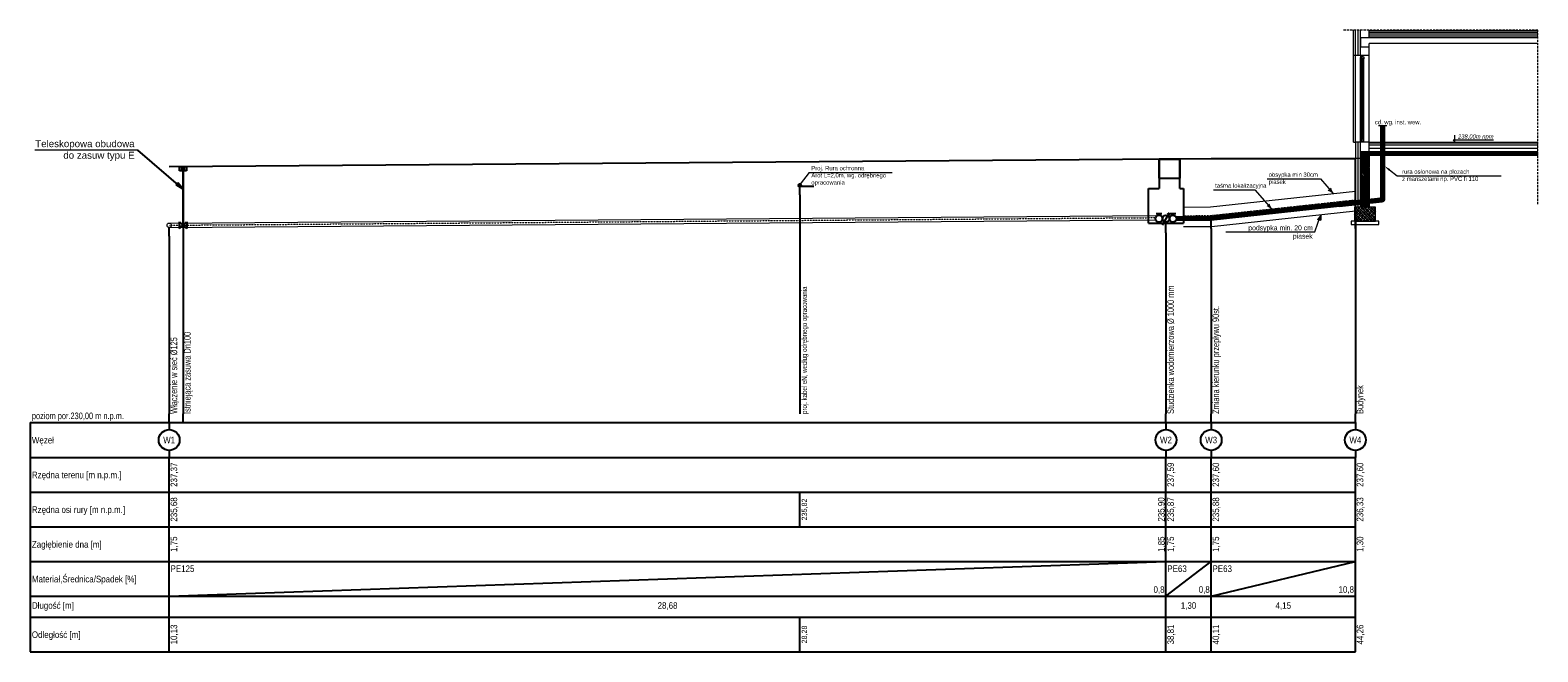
# Model space of a CAD drawing. Extents: x -34599 to 125690, y -105249 to 21518.
# Tile 64 of 64: x 81522 to 124902, y 3618 to 21518. Entities that reach past the tile are written whole.
import ezdxf
from ezdxf.enums import TextEntityAlignment as Align

# ---------------------------------------------------------------- set-up
doc = ezdxf.new("R2010")
doc.units = 0
doc.header["$MEASUREMENT"] = 0
doc.linetypes.add('DASHDOT', pattern=[500, 250, -125, 0, -125])
doc.linetypes.add('DASHED2', pattern=[9.525, 6.35, -3.175])
doc.layers.get('0').update_dxf_attribs({"linetype": 'CONTINUOUS'})
for name, color, linetype, lineweight in [('_P_EKO_budynek', 252, 'CONTINUOUS', 15), ('_P_EKO_obsypka', 253, 'CONTINUOUS', 9), ('_P_EKO_opis', 7, 'CONTINUOUS', 13), ('_P_EKO_przyłącze_wody', 162, 'CONTINUOUS', 15), ('_P_EKO_rura_ochronna', 250, 'CONTINUOUS', 13), ('_S_EKO_PODSYPKA', 4, 'CONTINUOUS', 15), ('_S_EKO_WODA', 142, 'CONTINUOUS', 40), ('obsybka', 6, 'CONTINUOUS', 13), ('obsypka', 253, 'CONTINUOUS', 9)]:
    doc.layers.add(name, color=color, linetype=linetype, lineweight=lineweight)
doc.layers.add('tekst', color=7, linetype='CONTINUOUS')
doc.styles.get("Standard").update_dxf_attribs({"font": '-125'})

# ---------------------------------------------------------------- blocks, each defined once
blk = doc.blocks.new('KOLIZJA')
blk.add_circle((0, 0), 1)

msp = doc.modelspace()

# ---------------------------------------------------------------- hatches: boundary and pattern name
msp.add_hatch(color=256).paths.add_polyline_path([(85725.5025, 17066.85348), (85921.11144, 16943.0979), (85768.37439, 17117.86788), (85725.88953, 17066.60861)])
msp.add_hatch(color=256).paths.add_polyline_path([(85725.5025, 17066.85348), (85921.11144, 16943.0979), (85768.37439, 17117.86788), (85725.88953, 17066.60861)])
at = {"layer": '_P_EKO_budynek', "ltscale": 0.3}
h = msp.add_hatch(dxfattribs=at)
h.set_pattern_fill('ANSI31', color=256, scale=10, angle=180, style=0)
h.set_pattern_definition([(135, (234023, -51646.698), (22.45064, 22.45064), [])])
h.paths.add_polyline_path([(120051.6796, 17143.30764), (120051.6796, 16417.56859), (120051.6796, 16417.56857), (119926.6796, 16417.56857), (119926.6796, 16417.56858), (119926.59096, 17257.91579), (120051.6796, 17257.9158)])
h.paths.add_polyline_path([(119926.59096, 17257.91579), (119926.6796, 16417.56858), (119801.67953, 16417.56859), (119801.6796, 17257.91578)])
h.paths.add_polyline_path([(120051.68194, 18007.568), (121732.84988, 18007.568), (121732.84988, 17907.568), (120051.68194, 17907.568)])
h.paths.add_polyline_path([(121732.84988, 17907.568), (121732.84988, 18007.568), (124901.91431, 18007.568), (124901.91431, 17907.568)])
h.paths.add_polyline_path([(120051.68194, 18007.568), (120051.68194, 17907.568), (120051.67955, 17907.568), (120051.67956, 17867.91584), (119926.59096, 17867.91585), (119926.59096, 18007.568), (120051.67955, 18007.568)])
h.paths.add_polyline_path([(119926.59096, 18007.568), (119926.59096, 17867.91585), (119801.68196, 17867.91586), (119801.68196, 18007.568), (119801.68196, 18007.568)])
h.paths.add_polyline_path([(119801.68094, 17567.91584), (119801.68094, 17707.91582), (119926.59096, 17707.91583), (119926.59096, 17567.91582)])
h.paths.add_polyline_path([(119926.59096, 17567.91582), (119926.59096, 17707.91583), (120051.67957, 17707.91584), (120051.68092, 17707.91584), (120051.68092, 17567.91581), (120051.67958, 17567.91581)])
h.paths.add_polyline_path([(119926.59096, 17417.91581), (119926.59096, 17557.91582), (120051.67958, 17557.91582), (120051.6796, 17557.91582), (120051.6796, 17417.9158), (120051.67959, 17417.9158)])
h.paths.add_polyline_path([(119926.59096, 17557.91582), (119926.59096, 17417.91581), (119801.67961, 17417.91582), (119801.67961, 17557.91581)])
h.paths.add_polyline_path([(119801.68145, 17717.91585), (119801.68145, 17857.91584), (119926.59096, 17857.91584), (119926.59096, 17717.91584)])
h.paths.add_polyline_path([(119926.59096, 17717.91584), (119926.59096, 17857.91584), (120051.67956, 17857.91585), (120051.68143, 17857.91585), (120051.68143, 17717.91582), (120051.67957, 17717.91582)])
h.paths.add_polyline_path([(119801.67962, 17267.91581), (119801.67962, 17407.9158), (119926.59096, 17407.9158), (119926.59096, 17267.9158)])
h.paths.add_polyline_path([(119926.59096, 17267.9158), (119926.59096, 17407.9158), (120051.67959, 17407.91581), (120051.6796, 17407.91581), (120051.6796, 17267.91578), (120051.6796, 17267.91578)])
h = msp.add_hatch(dxfattribs=at)
h.set_pattern_fill('ANSI33', color=256, scale=10, angle=180, style=0)
h.set_pattern_definition([(135, (234023, -52347.045), (44.90128, 44.90128), []), (135, (233978.1, -52347.045), (44.90128, 44.90128), [31.75, -15.875])])
h.paths.add_polyline_path([(120226.67954, 16417.56857), (120226.67954, 16017.56915), (120226.67954, 16017.56857), (120132.67302, 16017.56857), (120132.67302, 16017.56915), (119926.59096, 16017.57062), (119926.59096, 16017.57062), (119926.59096, 16417.56857), (120051.67961, 16417.56857)])
h.paths.add_polyline_path([(119926.59096, 16417.56857), (119926.59096, 16017.57062), (119626.67954, 16017.57277), (119626.67954, 16417.56857), (119651.67684, 16417.56857), (119720.77264, 16417.56857), (119791.67964, 16417.56857), (119796.67964, 16417.56857), (119801.6796, 16417.56857), (119926.59096, 16417.56855)])
at = {"layer": '_P_EKO_obsypka', "lineweight": 13}
h = msp.add_hatch(color=7, dxfattribs=at)
h.paths.add_polyline_path([(119015.33722, 16813.32641), (118954.71707, 16967.45572), (118912.69873, 16930.718)])
h.paths.add_polyline_path([(118870.68039, 16893.98029), (119015.33722, 16813.32641), (118912.69873, 16930.718)])
h = msp.add_hatch(color=7, dxfattribs=at)
h.paths.add_polyline_path([(117242.52825, 16369.62867), (117181.9081, 16523.75798), (117139.88976, 16487.02027)])
h.paths.add_polyline_path([(117097.87142, 16450.28255), (117242.52825, 16369.62867), (117139.88976, 16487.02027)])
h = msp.add_hatch(color=7, dxfattribs=at)
h.paths.add_polyline_path([(118658.63986, 16208.50182), (118555.47004, 16078.93858), (118608.29501, 16060.91849)])
h.paths.add_polyline_path([(118661.11998, 16042.89839), (118658.63986, 16208.50182), (118608.29501, 16060.91849)])

# ---------------------------------------------------------------- linework, layer by layer
for p, q in [((85921.11144, 16943.0979, 0.26393), (84620.57409, 18059.6649, 0.26393)), ((85768.37439, 17117.86788, 0.26393), (85725.88953, 17066.60861, 0.26393))]:
    msp.add_line(p, q)
at = {"color": 94}
for p, q in [((85521.67684, 17587.56856), (114201.67684, 17807.59525)), ((85521.67684, 17587.56856), (114201.67684, 17807.59525)), ((114201.67684, 17807.59525), (115501.67684, 17817.56856)), ((114201.67684, 17807.59525), (115501.67684, 17817.56856)), ((115501.67684, 17817.56856), (119651.67684, 17817.56856)), ((115501.67684, 17817.56856), (119651.67684, 17817.56856))]:
    msp.add_line(p, q, dxfattribs=at)
at = {"color": 7}
for p, q in [((114001.67684, 17808.56856), (114601.67684, 17808.56856)), ((114001.67684, 17798.56856), (114601.67684, 17798.56856)), ((119651.67684, 15807.56856), (119651.67684, 17817.56856)), ((85921.67684, 17470.63728, 0.26393), (85921.67684, 10467.56856, 1)), ((119651.67684, 15807.56856), (119651.67684, 16057.56856)), ((85808.16915, 16003.16854), (85808.16915, 15803.16854)), ((85821.28217, 15903.16853), (85821.28217, 16003.16853)), ((85821.28217, 16003.16853), (86021.28217, 15803.16853)), ((85821.28217, 15803.16853), (86021.28217, 16003.16853)), ((85821.28217, 15903.16853), (85821.28217, 15803.16853)), ((86021.28217, 16003.16853), (86021.28217, 15803.16853)), ((86033.73954, 16003.16854), (86033.73954, 15803.16854)), ((85921.67684, 10217.56856), (85921.67684, 10467.56856, 1))]:
    msp.add_line(p, q, dxfattribs=at)
at = {"color": 0}
for p, q in [((114001.67684, 17808.56856), (114001.67684, 16957.56856)), ((114001.67684, 17257.56856), (114001.67684, 17807.59525)), ((114601.67684, 16957.56856), (114601.67684, 17808.56856)), ((114601.67684, 17807.59525), (114601.67684, 17257.56856)), ((85821.67684, 17590.63728, 0.26393), (86021.67684, 17590.63728, 0.26393)), ((85821.67684, 17470.63728, 0.26393), (85821.67684, 17590.63728, 0.26393)), ((86021.67684, 17470.63728, 0.26393), (85821.67684, 17470.63728, 0.26393)), ((85861.67684, 17530.63728, 0.26393), (85981.67684, 17530.63728, 0.26393)), ((85921.61191, 15860.63751, 0.26393), (85921.61191, 17530.63728, 0.26393)), ((86021.67684, 17590.63728, 0.26393), (86021.67684, 17470.63728, 0.26393)), ((103671.6788, 16777.56905), (103671.6788, 17027.56905)), ((113701.67684, 16957.56856), (114001.67684, 16957.56856)), ((113701.67684, 15957.56856), (113701.67684, 16957.56856)), ((114001.67684, 17257.56856), (114601.67684, 17257.56856)), ((114601.67684, 16957.56856), (114701.67684, 16957.56856)), ((114701.67684, 16957.56856), (114701.67684, 15957.56856)), ((103671.6788, 16777.56905), (103671.6788, 10467.56856)), ((119651.67684, 16257.56856), (119651.67684, 16507.56856)), ((113921.67879, 16239.09543), (114081.6788, 16239.09543)), ((114001.6788, 16189.09543), (114001.6788, 16239.09543)), ((114101.67879, 15915.89033), (114301.6788, 16262.30051)), ((114245.11026, 16205.73197), (114301.6788, 16262.30051)), ((114280.97328, 16185.02645), (114301.6788, 16262.30051)), ((114321.67879, 16239.09543), (114481.6788, 16239.09543)), ((114401.6788, 16189.09543), (114401.6788, 16239.09543)), ((115501.67684, 15807.56856), (115501.67684, 16057.56856)), ((119651.67684, 16257.56856), (119651.67684, 10467.56856)), ((85521.67684, 15587.56856), (85521.67684, 15837.56856)), ((113701.67684, 15957.56856), (114701.67684, 15957.56856)), ((114201.67684, 15677.56856), (114201.67684, 15927.56856)), ((114201.67684, 15677.56856), (114201.67684, 10467.56856)), ((115501.67684, 15807.56856), (115501.67684, 10467.56856)), ((85521.67684, 15587.56856), (85521.67684, 10467.56856)), ((85521.67684, 10217.56856), (85521.67684, 10467.56856)), ((114201.67684, 10217.56856), (114201.67684, 10467.56856)), ((115501.67684, 10217.56856), (115501.67684, 10467.56856)), ((119651.67684, 10217.56856), (119651.67684, 10467.56856)), ((81521.67684, 10217.56856), (85521.67684, 10217.56856)), ((81521.67684, 10217.56856), (81521.67684, 3617.56818)), ((85521.67684, 10217.56856), (85521.67684, 10017.56856)), ((85521.67684, 10217.56856), (119651.67684, 10217.56856)), ((114201.67684, 10217.56856), (114201.67684, 10017.56856)), ((115501.67684, 10217.56856), (115501.67684, 10017.56856)), ((119651.67684, 10217.56856), (119651.67684, 10017.56856)), ((81521.67684, 9217.56856), (85521.67684, 9217.56856)), ((85521.67684, 9417.56856), (85521.67684, 9217.56856)), ((85521.67684, 8217.56856), (85521.67684, 9217.56856)), ((85521.67684, 9217.56856), (119651.67684, 9217.56856)), ((114201.67684, 9417.56856), (114201.67684, 9217.56856)), ((114201.67684, 8217.56856), (114201.67684, 9217.56856)), ((115501.67684, 9417.56856), (115501.67684, 9217.56856)), ((115501.67684, 8217.56856), (115501.67684, 9217.56856)), ((119651.67684, 9417.56856), (119651.67684, 9217.56856)), ((119651.67684, 8217.56856), (119651.67684, 9217.56856)), ((81521.67684, 8217.56856), (85521.67684, 8217.56856)), ((85521.67684, 7217.56856), (85521.67684, 8217.56856)), ((85521.67684, 8217.56856), (119651.67684, 8217.56856)), ((103671.67684, 7217.56856), (103671.67684, 8217.56856)), ((114201.67684, 7217.56856), (114201.67684, 8217.56856)), ((115501.67684, 7217.56856), (115501.67684, 8217.56856)), ((119651.67684, 7217.56856), (119651.67684, 8217.56856)), ((81521.67684, 7217.56856), (85521.67684, 7217.56856)), ((85521.67684, 6217.56856), (85521.67684, 7217.56856)), ((85521.67684, 7217.56856), (119651.67684, 7217.56856)), ((114201.67684, 6217.56856), (114201.67684, 7217.56856)), ((115501.67684, 6217.56856), (115501.67684, 7217.56856)), ((119651.67684, 6217.56856), (119651.67684, 7217.56856)), ((81521.67684, 6217.56856), (85521.67684, 6217.56856)), ((85521.67684, 5217.56856), (114201.67684, 6217.56856)), ((85521.67684, 5217.56856), (85521.67684, 6217.56856)), ((85521.67684, 6217.56856), (119651.67684, 6217.56856)), ((114201.67684, 5217.56856), (115501.67684, 6217.56856)), ((114201.67684, 5217.56856), (114201.67684, 6217.56856)), ((115501.67684, 5217.56856), (119651.67684, 6217.56856)), ((115501.67684, 5217.56856), (115501.67684, 6217.56856)), ((119651.67684, 5217.56856), (119651.67684, 6217.56856)), ((81521.67684, 5217.56856), (85521.67684, 5217.56856)), ((85521.67684, 4617.56854), (85521.67684, 5217.56856)), ((85521.67684, 5217.56856), (119651.67684, 5217.56856)), ((114201.67684, 4617.56854), (114201.67684, 5217.56856)), ((115501.67684, 4617.56854), (115501.67684, 5217.56856)), ((119651.67684, 4617.56854), (119651.67684, 5217.56856)), ((81521.67684, 4617.56856), (85521.67684, 4617.56856)), ((85521.67684, 4617.56856), (119651.67684, 4617.56856)), ((85521.67684, 3617.56818), (85521.67684, 4617.56818)), ((103671.67684, 3617.56818), (103671.67684, 4617.56818)), ((114201.67684, 3617.56818), (114201.67684, 4617.56818)), ((115501.67684, 3617.56818), (115501.67684, 4617.56818)), ((119651.67684, 3617.56818), (119651.67684, 4617.56818)), ((81521.67684, 3617.56856), (85521.67684, 3617.56856)), ((85521.67684, 3617.56856), (119651.67684, 3617.56856))]:
    msp.add_line(p, q, dxfattribs=at)
at = {"color": 7, "lineweight": 13}
for q in [(103674.10566, 17087.64565), (106328.45174, 17419.7731)]:
    msp.add_line((103934.95888, 17419.7731), q, dxfattribs=at)
at = {"linetype": 'Continuous'}
for q in [(85725.5025, 17066.85348, 0.26393), (85768.37439, 17117.86788, 0.26393)]:
    msp.add_line((85921.11144, 16943.0979, 0.26393), q, dxfattribs=at)
at = {"color": 1}
msp.add_line((103671.6788, 17027.56905), (104071.6788, 17027.56905), dxfattribs=at)
at = {"color": 7}
msp.add_circle((103671.66006, 17047.72048), 40, dxfattribs=at)
at = {"color": 1}
msp.add_circle((103671.6788, 17047.56905), 20, dxfattribs=at)
at = {"color": 0}
for centre, radius in [((114001.6788, 16089.09542), 100.00001), ((114201.6788, 16089.09542), 100.00001), ((114401.6788, 16089.09542), 100.00001), ((85521.67684, 9717.56856), 300), ((114201.67684, 9717.56856), 300), ((115501.67684, 9717.56856), 300), ((119651.67684, 9717.56856), 300)]:
    msp.add_circle(centre, radius, dxfattribs=at)
at = {"layer": '_P_EKO_budynek', "linetype": 'DASHED2', "ltscale": 10}
for p, q in [((124901.91431, 21517.56799, -0.00008), (119312.04169, 21517.56799, -0.00008)), ((124901.91431, 16511.24209, -0.00024), (124901.91431, 21517.56799, -0.00009))]:
    msp.add_line(p, q, dxfattribs=at)
at = {"layer": '_P_EKO_budynek', "ltscale": 0.3}
for p, q in [((119601.67781, 20787.53643, -0.00015), (119601.67781, 21517.56799, -0.00015)), ((119651.67706, 20787.56801, -0.00016), (119651.67767, 21517.56799, -0.00015)), ((119720.77264, 21517.56799, 0.00002), (119720.77264, 20787.54479, 0.00001)), ((119801.6796, 21297.56824, -0.00011), (119801.67922, 21297.56824, -0.00011)), ((119801.6796, 20787.56801, -0.00004), (119801.6796, 21517.56799, -0.00004)), ((120051.67933, 21327.56799, 0.00007), (120051.67932, 21517.56799, 0.00006)), ((124901.91431, 21497.56799, -0.00008), (120051.67954, 21497.56799, -0.00008)), ((124901.91431, 21447.56799, -0.00008), (120051.67954, 21447.56799, -0.00008)), ((124901.91431, 21397.56799, -0.00008), (120051.67954, 21397.56799, -0.00008)), ((124901.91431, 21347.49431, -0.00008), (120051.67954, 21347.49431, -0.00008)), ((124901.91431, 21297.56813, -0.00002), (120051.67954, 21297.56824, -0.00011)), ((119801.6796, 21117.56824, -0.00011), (119801.67921, 21117.56824, -0.00011)), ((124901.91431, 21137.56813, -0.00002), (120051.67934, 21137.56824, -0.00011)), ((120051.67936, 20787.56801, 0.00007), (120051.67954, 21037.56824, -0.00021)), ((120051.67939, 20787.56801, -0.00025), (119601.67666, 20787.53643, -0.00017)), ((119601.67684, 18287.56856, -0.00013), (119601.67668, 20787.568, -0.00017)), ((119651.67684, 18287.56856, -0.00013), (119651.67668, 20787.56801, -0.00017)), ((119801.67977, 20727.56801, -0.00001), (119801.67954, 18287.5731, -0.00003)), ((119801.67974, 19407.5731, -0.00001), (119801.67974, 20727.56801, -0.00001)), ((119836.67974, 18382.57193, -0.00001), (119836.67974, 20692.56801, -0.00001)), ((119859.17974, 18382.57193, -0.00001), (119859.17974, 20692.56801, -0.00001)), ((119874.17974, 18382.57193, -0.00001), (119874.17974, 20692.56801, -0.00001)), ((119896.67974, 18382.57193, -0.00001), (119896.67974, 20692.56801, -0.00025)), ((120051.67953, 18287.56856, 0.00012), (120051.67936, 20787.56801, 0.00007)), ((119801.67974, 18287.56856, 0), (119801.6796, 20367.52394, -0.00003)), ((119601.67497, 18287.56799, -0.00003), (119601.67497, 18287.56856, -0.00003)), ((119601.67497, 18287.56534, -0.00003), (119651.67684, 18287.56799, -0.00013)), ((120051.67953, 18287.56856, 0.00012), (119651.67684, 18287.56856, -0.00013)), ((119651.67684, 18287.56799, -0.00013), (119651.67684, 16417.56857, 0.00007)), ((119706.13661, 18287.56856, 0.00018), (119706.13661, 18287.56801, 0.00018)), ((119720.77264, 18287.56856, -0.00004), (119720.77264, 16417.56857, -0.00008)), ((119801.6796, 18017.56799, -0.00001), (119801.6796, 18287.56856, -0.00001)), ((120051.67949, 18287.56801, -0.00018), (124901.91431, 18287.56404, -0.0002)), ((124901.91431, 18267.568, -0.00024), (120051.67949, 18267.568, -0.00024)), ((120051.67955, 18017.56799, 0.00012), (120051.67953, 18287.56856, 0.00012)), ((122460.73113, 18359.64941, -0.00019), (123628.61761, 18359.64941, -0.00019)), ((122460.73113, 18359.64941, -0.00019), (122511.81358, 18287.56599, -0.00019)), ((122511.81358, 18287.56599, -0.00019), (122511.81358, 18497.98517, -0.00019)), ((119791.67964, 17817.56856, -0.0002), (119651.67684, 17817.56856)), ((124901.91431, 18017.568, -0.00013), (119791.67964, 18017.56799, -0.0002)), ((119791.67964, 18017.56799, -0.0002), (119791.67964, 16417.56857, -0.0002)), ((119796.67964, 16417.56857, -0.0002), (119796.67964, 18012.56799, -0.0002)), ((124901.91431, 18007.68667, 0), (119801.67946, 18007.568, 0)), ((124901.91431, 18007.568, -0.00012), (119801.67946, 18007.568, 0)), ((124901.91431, 18012.568, -0.00024), (119801.67954, 18012.568, -0.00024)), ((119801.6796, 17117.91579, 0), (119801.6796, 18007.568, -0.00001)), ((124901.91431, 18207.568, -0.00024), (120051.67949, 18207.568, -0.00024)), ((124901.91431, 18108.17951, -0.00024), (120051.67949, 18108.17951, -0.00024)), ((124901.91431, 17907.568, -0.00024), (120051.67949, 17907.568, -0.00024)), ((120051.67961, 17117.9158, 0.00013), (120051.67955, 18007.568, 0.00012))]:
    msp.add_line(p, q, dxfattribs=at)
for points, elevation in [([(120051.67954, 21297.56824), (119801.67954, 21297.56824), (119801.67954, 21037.56824), (120051.67954, 21037.56824), (120051.67934, 21137.56824)], -0.00021), ([(120051.67954, 21297.56824), (120051.67954, 21327.56799)], -0.00004), ([(119801.6796, 20787.56801), (119801.6796, 20727.56801), (119831.6796, 20727.56801), (119831.6796, 20757.56801), (119861.6796, 20757.56801), (119861.6796, 20787.56801), (119801.6796, 20787.56801)], -0.00025), ([(119801.67974, 18287.57193), (119801.67974, 18347.57193), (119831.67974, 18347.57193), (119831.67974, 18317.57193), (119861.67974, 18317.57193), (119861.67974, 18287.57193), (119801.67974, 18287.57193)], 0), ([(120051.68143, 17717.91582), (119801.68145, 17717.91585), (119801.68145, 17857.91584), (120051.68143, 17857.91585), (120051.68143, 17717.91582)], -0.00006), ([(120051.68194, 17867.91584), (119801.68196, 17867.91586), (119801.68196, 18007.91585), (120051.68194, 18007.91586), (120051.68194, 17867.91584)], -0.00006), ([(120051.6796, 17417.9158), (119801.67961, 17417.91582), (119801.67961, 17557.91581), (120051.6796, 17557.91582), (120051.6796, 17417.9158)], -0.00006), ([(120051.6796, 17267.91578), (119801.67962, 17267.91581), (119801.67962, 17407.9158), (120051.6796, 17407.91581), (120051.6796, 17267.91578)], -0.00006), ([(120051.68092, 17567.91581), (119801.68094, 17567.91584), (119801.68094, 17707.91582), (120051.68092, 17707.91584), (120051.68092, 17567.91581)], -0.00006), ([(120051.6796, 17117.91577), (119801.6796, 17117.9158), (119801.6796, 17257.91578), (120051.6796, 17257.9158), (120051.6796, 17117.91577)], -0.00006), ([(120051.67963, 16977.56867), (119801.67963, 16977.5687), (119801.67963, 17117.56869), (120051.67963, 17117.5687), (120051.67963, 16977.56867)], 0.00007), ([(120051.67963, 16837.56865), (119801.67963, 16837.56868), (119801.67963, 16977.56866), (120051.67963, 16977.56867), (120051.67963, 16837.56865)], 0.00007), ([(120051.6796, 16417.56857), (119801.6796, 16417.56859), (119801.6796, 16557.56858), (120051.6796, 16557.56859), (120051.6796, 16417.56857)], 0.00007), ([(120051.67963, 16697.56862), (119801.67963, 16697.56865), (119801.67963, 16837.56864), (120051.67963, 16837.56865), (120051.67963, 16697.56862)], 0.00007), ([(120051.67963, 16557.56859), (119801.67963, 16557.56862), (119801.67963, 16697.56861), (120051.67963, 16697.56862), (120051.67963, 16557.56859)], 0.00007)]:
    msp.add_lwpolyline(points, dxfattribs=dict(at, elevation=elevation))
for points, elevation in [([(119836.6796, 20752.56801), (119896.6796, 20752.56801), (119896.6796, 20692.56801), (119836.6796, 20692.56801)], -0.00025), ([(119836.67974, 18322.57193), (119896.67974, 18322.57193), (119896.67974, 18382.57193), (119836.67974, 18382.57193)], 0), ([(120226.67954, 16417.56857), (119626.67954, 16417.56857), (119626.67954, 16017.56858), (120226.67954, 16017.56858)], 0.00007), ([(120326.67954, 16017.56857), (119526.67954, 16017.56857), (119526.67954, 15917.56857), (120326.67954, 15917.56857)], 0.00005)]:
    msp.add_lwpolyline(points, close=True, dxfattribs=dict(at, elevation=elevation))
at = {"layer": '_P_EKO_obsypka', "color": 7, "lineweight": 13}
for p, q in [((120633.86095, 17492.56051, -0.00026), (120857.68681, 17318.77322, -0.00026)), ((115573.64863, 16922.40756), (116759.21944, 16922.40756)), ((116759.21944, 16922.40756), (117242.52825, 16369.62867)), ((117111.30617, 17238.22182), (118643.84022, 17238.22182)), ((118643.84022, 17238.22182), (119015.33722, 16813.32641)), ((118954.71707, 16967.45572), (118870.68039, 16893.98029)), ((120857.68681, 17318.77322, -0.00026), (120918.03328, 17318.77322, -0.00026)), ((120918.03328, 17318.77322, -0.00026), (123848.98588, 17318.77322, -0.00026)), ((118487.71897, 15707.45607), (118658.63986, 16208.50182)), ((118555.47004, 16078.93858), (118661.11998, 16042.89839)), ((115928.85148, 15707.45607), (118487.71897, 15707.45607))]:
    msp.add_line(p, q, dxfattribs=at)
at = {"layer": '_P_EKO_obsypka', "color": 6, "linetype": 'DASHDOT', "ltscale": 0.01}
for p, q in [((115496.28675, 16180.27718), (119651.67684, 16630.86165)), ((114701.67684, 16172.5924), (115501.1782, 16180.56608))]:
    msp.add_line(p, q, dxfattribs=at)
at = {"layer": '_P_EKO_obsypka', "color": 7, "lineweight": 13, "ltscale": 0.01}
msp.add_line((118658.63986, 16208.50182), (118661.11998, 16042.89839), dxfattribs=at)
at = {"layer": '_P_EKO_obsypka', "color": 7, "lineweight": 13}
msp.add_solid([(120615.46249, 17468.86459, -0.00026), (120491.68541, 17602.95125, -0.00026), (120652.2594, 17516.25643, -0.00026)], dxfattribs=at)
at = {"layer": '_P_EKO_opis'}
msp.add_line((120316.14635, 18767.56801, -0.00026), (120557.22446, 18767.56801, -0.00026), dxfattribs=at)
at = {"layer": '_P_EKO_przyłącze_wody', "color": 2, "linetype": 'DASHDOT', "ltscale": 0.01}
for p, q in [((120436.40169, 16652.02928, -0.00005), (120436.68541, 18767.56801, -0.00026)), ((115498.28109, 16098.885), (120421.70294, 16632.75002)), ((85521.1923, 15900.06669), (113901.1923, 16120.09337)), ((114501.3627, 16089.09368), (115501.3627, 16099.067))]:
    msp.add_line(p, q, dxfattribs=at)
at = {"layer": '_P_EKO_przyłącze_wody', "color": 5, "lineweight": 13}
for p, q in [((85521.67684, 15962.56856), (113901.67684, 16182.59525)), ((85521.67684, 15837.56856), (113901.67684, 16057.59525))]:
    msp.add_line(p, q, dxfattribs=at)
at = {"layer": '_P_EKO_przyłącze_wody', "color": 2, "linetype": 'DASHDOT', "ltscale": 0.01}
msp.add_arc((120416.40169, 16652.03464, -0.00005), 20, 272.178680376, 0, dxfattribs=at)
at = {"layer": '_P_EKO_rura_ochronna'}
for p, q in [((120380.7687, 16714.67855, -0.00026), (120380.7687, 18307.35018, -0.00026)), ((120380.7687, 18307.35018, -0.00026), (120415.7687, 18307.35018, -0.00026)), ((120456.68541, 18307.56801, -0.00026), (120491.68541, 18307.56801, -0.00026)), ((120491.68541, 16651.77474, -0.00026), (120491.68541, 18307.56801, -0.00026)), ((119185.28883, 16554.00341), (120349.43267, 16679.87086, -0.00026)), ((119185.29316, 16554.00387), (119188.95713, 16519.19618, 0.00014)), ((119196.8049, 16444.60736, 0), (120419.5366, 16576.82895, -0.00026)), ((119193.14093, 16479.41505, -0.00014), (119196.8049, 16444.60736, 0))]:
    msp.add_line(p, q, dxfattribs=at)
at = {"layer": '_P_EKO_rura_ochronna', "extrusion": (9.95585e-08, 0, 1)}
msp.add_arc((120345.7687, 16714.67855, 0.01172), 35, 276.009005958, 0, dxfattribs=at)
at = {"layer": '_P_EKO_rura_ochronna'}
for centre, radius in [((120416.68541, 16651.77474, -0.00026), 75), ((120266.68541, 16297.56439, -0.00018), 5)]:
    msp.add_arc(centre, radius, 272.178680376, 0, dxfattribs=at)
at = {"layer": '_S_EKO_PODSYPKA', "ltscale": 0.01}
for p, q in [((115483.96813, 16430.40687), (119651.67684, 16882.32709)), ((114701.67684, 16422.60483), (115483.96813, 16430.40687)), ((115513.48265, 15867.67636), (119651.67684, 16316.39621)), ((114701.67684, 15859.57997), (115513.48265, 15867.67636))]:
    msp.add_line(p, q, dxfattribs=at)
at = {"layer": '_S_EKO_WODA', "ltscale": 10}
for p, q in [((120404.90692, 16690.99771, -0.00005), (120405.18541, 18767.57223, -0.00026)), ((120467.90032, 16641.77471, -0.00005), (120468.1854, 18767.56378, -0.00026)), ((115501.67684, 16130.56856), (120373.89082, 16658.88092)), ((115501.67684, 16067.56856), (120429.41154, 16601.90124)), ((114501.67684, 16120.59525), (115501.67684, 16130.56856)), ((114501.67684, 16057.59525), (115501.67684, 16067.56856))]:
    msp.add_line(p, q, dxfattribs=at)
at = {"layer": '_S_EKO_WODA', "ltscale": 10, "extrusion": (-1.06963e-08, 1.01615e-07, 1)}
msp.add_arc((120370.0087, 16693.66496, 0.00041), 35, 276.009005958, 0, dxfattribs=at)
at = {"layer": '_S_EKO_WODA', "ltscale": 10}
msp.add_arc((120427.8909, 16641.87233), 40, 272.178680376, 0, dxfattribs=at)
at = {"layer": 'obsybka', "color": 7}
msp.add_line((84620.57409, 18059.6649, 0.26393), (81656.02588, 18059.6649, 0.26393), dxfattribs=at)

# ---------------------------------------------------------------- block references
at = {"layer": '_P_EKO_przyłącze_wody', "color": 5, "lineweight": 13, "xscale": 62.5, "yscale": 62.5}
msp.add_blockref('KOLIZJA', (85521.67684, 15900.06856), dxfattribs=at)

# ---------------------------------------------------------------- texts
at = {"color": 0, "width": 0.7}
for s, height, p in [('proj. kabel eN, według odrębnego opracowania', 150, (103871.6788, 10467.56856)), ('Studzienka wodomierzowa %%c 1000 mm', 190, (114431.67684, 10467.56856)), ('Zmiana kierunku przepływu 90st.', 190, (115731.67684, 10467.56856)), ('Włączenie w sieć %%c125', 190, (85751.67684, 10467.56856)), ('Budynek ', 190, (119881.67684, 10467.56856))]:
    msp.add_text(s, height=height, rotation=90, dxfattribs=at).set_placement(p)
at = {"color": 7, "width": 0.7}
msp.add_text('Istniejąca zasuwa Dn100', height=190, rotation=90, dxfattribs=at).set_placement((86139.16437, 10467.56856, 1))
at = {"color": 0}
for s, width, p in [('poziom por.230,00 m n.p.m.', 0.7, (81571.67684, 10317.56856)), ('Węzeł', 0.9, (81571.67684, 9617.56856)), ('Rzędna terenu [m n.p.m.]', 0.9, (81571.67684, 8617.56856)), ('Rzędna osi rury [m n.p.m.]', 0.9, (81571.67684, 7617.56856)), ('Zagłębienie dna [m]', 0.9, (81571.67684, 6617.56856)), ('PE125', 0.9, (85561.67684, 5917.56856)), ('PE63', 0.9, (114241.67684, 5917.56856)), ('PE63', 0.9, (115541.67684, 5917.56856)), ('Materiał,Średnica/Spadek [%]', 0.9, (81571.67684, 5617.56856)), ('Długość [m]', 0.9, (81571.67684, 4857.56855)), ('Odległość [m]', 0.9, (81571.67684, 4017.56818))]:
    msp.add_text(s, height=190, dxfattribs=dict(at, width=width)).set_placement(p)
at = {"color": 0, "width": 0.9}
for s, p in [('W1', (85521.67684, 9622.56856)), ('W2', (114201.67684, 9622.56856)), ('W3', (115501.67684, 9622.56856)), ('W4', (119651.67684, 9622.56856)), ('28,68', (99861.67684, 4857.56855)), ('1,30', (114851.67684, 4857.56855)), ('4,15', (117576.67684, 4857.56855))]:
    msp.add_text(s, height=190, dxfattribs=at).set_placement(p, align=Align.CENTER)
for s, height, p in [('237,37', 190, (85751.67684, 8717.56856)), ('237,59', 190, (114431.67684, 8717.56856)), ('237,60', 190, (115731.67684, 8717.56856)), ('237,60', 190, (119881.67684, 8717.56856)), ('235,68', 190, (85751.67684, 7717.56856)), ('235,82', 150, (103871.67684, 7717.56856)), ('235,90', 190, (114161.67684, 7717.56856)), ('235,87', 190, (114431.67684, 7717.56856)), ('235,88', 190, (115731.67684, 7717.56856)), ('236,33', 190, (119881.67684, 7717.56856)), ('1,75', 190, (85751.67684, 6717.56856)), ('1,85', 190, (114161.67684, 6717.56856)), ('1,75', 190, (114431.67684, 6717.56856)), ('1,75', 190, (115731.67684, 6717.56856)), ('1,30', 190, (119881.67684, 6717.56856)), ('10,13', 190, (85751.67684, 4117.56818)), ('28,28', 150, (103871.67684, 4117.56818)), ('38,81', 190, (114431.67684, 4117.56818)), ('40,11', 190, (115731.67684, 4117.56818)), ('44,26', 190, (119881.67684, 4117.56818))]:
    msp.add_text(s, height=height, rotation=90, dxfattribs=at).set_placement(p, align=Align.CENTER)
for s, p in [(' 0,8', (114161.67684, 5317.56856)), (' 0,8', (115461.67684, 5317.56856)), (' 10,8', (119611.67684, 5317.56856))]:
    msp.add_text(s, height=190, dxfattribs=at).set_placement(p, align=Align.RIGHT)
at = {"layer": '_P_EKO_budynek', "ltscale": 0.3, "insert": (123628.61761, 18359.64941, -0.00019), "char_height": 120, "width": 1059.9329241, "attachment_point": 9}
msp.add_mtext('{\\fArial|b0|i1|c238|p34;238,00m npm}', dxfattribs=at)
at = {"layer": '_P_EKO_obsypka', "color": 7, "linetype": 'Continuous', "lineweight": 13}
for s, p in [('cd. wg. inst. wew.', (120211.45352, 18806.05173)), ('rura osłonowa na płozach ', (120996.82208, 17381.24019, -0.00026)), ('z manszetami np. PVC fi 110', (120996.69888, 17175.90686, -0.00026))]:
    msp.add_text(s, height=123.2, dxfattribs=at).set_placement(p)
at = {"layer": '_P_EKO_obsypka', "color": 7, "lineweight": 13}
for s, insert, char_height, width, attachment_point in [('obsypka min 30cm\\Ppiasek', (117155.75082, 17418.53993), 123.2, 10003.7028784, 1), ('taśma lokalizacyjna', (115618.09328, 17102.72566), 123.2, 1535.027255, 1), ('podsypka min. 20 cm', (118427.99542, 15897.19303), 142.296, 2420.8187239, 3), ('piasek', (117853.74203, 15657.60505), 142.296, 11554.2768246, 1)]:
    msp.add_mtext(s, dxfattribs=dict(at, insert=insert, char_height=char_height, width=width, attachment_point=attachment_point))
at = {"layer": 'obsypka', "color": 7, "lineweight": 13, "insert": (103997.31295, 17605.12487), "char_height": 123.2, "width": 2229.2807374, "attachment_point": 1}
msp.add_mtext('Proj. Rura ochronna \\PArot L=2,0m, wg. odrębnego opracowania', dxfattribs=at)
at = {"layer": 'tekst', "insert": (84526.42756, 18348.10674, 0.26393), "char_height": 200, "width": 2968.9080486, "attachment_point": 3}
msp.add_mtext('\\fArial|b0|i0;Teleskopowa obudowa do zasuw typu E', dxfattribs=at)

doc.saveas('drawing.dxf')
